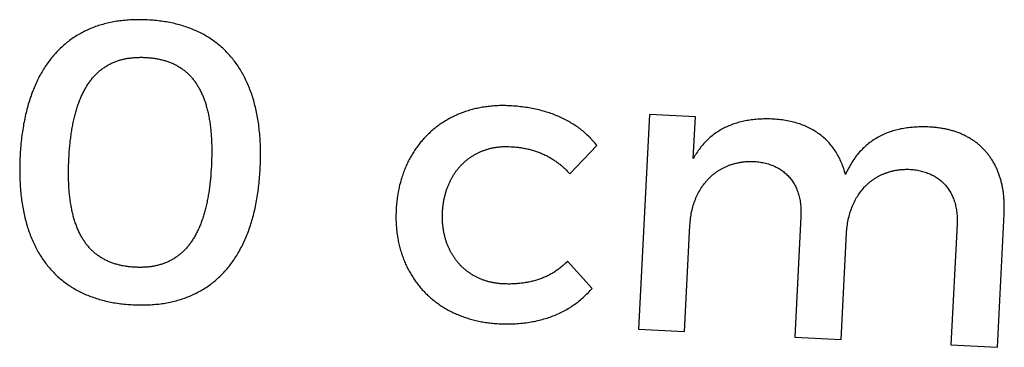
# Model space of a CAD drawing. Extents: x 11880 to 25577, y 6756 to 10446.
# Tile 82 of 87: x 24057 to 24266, y 7359 to 7429. Entities that reach past the tile are written whole.
import ezdxf

# ---------------------------------------------------------------- set-up
doc = ezdxf.new("R2010")
doc.units = 0
doc.header["$MEASUREMENT"] = 0
doc.layers.add('HAIRLINE', color=178, linetype='CONTINUOUS')

msp = doc.modelspace()

# ---------------------------------------------------------------- linework, layer by layer
at = {"layer": 'HAIRLINE'}
for points in [[(24084.56, 7428.56), (24084.18, 7428.58), (24083.8, 7428.59), (24083.42, 7428.6), (24083.04, 7428.61), (24082.67, 7428.61), (24082.3, 7428.61), (24081.93, 7428.6), (24081.56, 7428.59), (24081.2, 7428.57), (24080.84, 7428.55), (24080.48, 7428.53), (24080.12, 7428.5), (24079.77, 7428.47), (24079.42, 7428.44), (24079.07, 7428.4), (24078.72, 7428.36), (24078.38, 7428.31), (24078.04, 7428.26), (24077.7, 7428.2), (24077.37, 7428.14), (24077.03, 7428.08), (24076.7, 7428.01), (24076.37, 7427.94), (24076.05, 7427.87), (24075.73, 7427.79), (24075.41, 7427.71), (24075.09, 7427.62), (24074.78, 7427.53), (24074.46, 7427.43), (24074.15, 7427.34), (24073.85, 7427.23), (24073.54, 7427.13), (24073.24, 7427.02), (24072.94, 7426.9), (24072.65, 7426.78), (24072.35, 7426.66), (24072.06, 7426.54), (24071.78, 7426.41), (24071.49, 7426.27), (24071.21, 7426.14), (24070.93, 7425.99), (24070.65, 7425.85), (24070.38, 7425.7), (24070.1, 7425.55), (24069.84, 7425.39), (24069.57, 7425.23), (24069.31, 7425.07), (24069.05, 7424.9), (24068.79, 7424.73), (24068.53, 7424.55), (24068.28, 7424.37), (24068.03, 7424.19), (24067.78, 7424), (24067.54, 7423.81), (24067.3, 7423.62), (24067.06, 7423.42), (24066.82, 7423.22), (24066.59, 7423.01), (24066.36, 7422.8), (24066.13, 7422.59), (24065.91, 7422.37), (24065.68, 7422.15), (24065.47, 7421.93), (24065.25, 7421.7), (24065.04, 7421.47), (24064.83, 7421.23), (24064.62, 7420.99), (24064.41, 7420.75), (24064.21, 7420.5), (24064.01, 7420.25), (24063.82, 7420), (24063.62, 7419.74), (24063.43, 7419.48), (24063.24, 7419.21), (24063.06, 7418.95), (24062.88, 7418.67), (24062.7, 7418.4), (24062.52, 7418.12), (24062.35, 7417.83), (24062.18, 7417.55), (24062.01, 7417.26), (24061.85, 7416.96), (24061.68, 7416.67), (24061.53, 7416.36), (24061.37, 7416.06), (24061.22, 7415.75), (24061.07, 7415.44), (24060.92, 7415.12), (24060.78, 7414.8), (24060.64, 7414.48), (24060.5, 7414.15), (24060.36, 7413.83), (24060.23, 7413.49), (24060.1, 7413.15), (24059.98, 7412.81), (24059.85, 7412.47), (24059.73, 7412.12), (24059.62, 7411.77), (24059.5, 7411.42), (24059.39, 7411.06), (24059.28, 7410.7), (24059.18, 7410.33), (24059.08, 7409.96), (24058.98, 7409.59), (24058.88, 7409.22), (24058.79, 7408.84), (24058.7, 7408.46), (24058.61, 7408.07), (24058.53, 7407.68), (24058.45, 7407.29), (24058.37, 7406.89), (24058.29, 7406.49), (24058.22, 7406.09), (24058.15, 7405.68), (24058.09, 7405.27), (24058.03, 7404.86), (24057.97, 7404.44), (24057.91, 7404.02), (24057.86, 7403.6), (24057.81, 7403.17), (24057.76, 7402.74), (24057.72, 7402.31), (24057.68, 7401.87), (24057.64, 7401.43), (24057.61, 7400.99), (24057.58, 7400.54), (24057.55, 7400.09), (24057.52, 7399.64), (24057.5, 7399.18), (24057.48, 7398.73), (24057.47, 7398.28), (24057.46, 7397.84), (24057.45, 7397.4), (24057.45, 7396.96), (24057.45, 7396.52), (24057.45, 7396.09), (24057.46, 7395.66), (24057.47, 7395.23), (24057.48, 7394.81), (24057.5, 7394.39), (24057.52, 7393.97), (24057.54, 7393.56), (24057.57, 7393.14), (24057.6, 7392.74), (24057.63, 7392.33), (24057.67, 7391.93), (24057.71, 7391.53), (24057.75, 7391.13), (24057.8, 7390.74), (24057.85, 7390.35), (24057.91, 7389.97), (24057.96, 7389.58), (24058.02, 7389.2), (24058.09, 7388.83), (24058.16, 7388.45), (24058.23, 7388.08), (24058.3, 7387.71), (24058.38, 7387.35), (24058.46, 7386.99), (24058.54, 7386.63), (24058.63, 7386.28), (24058.72, 7385.93), (24058.82, 7385.58), (24058.92, 7385.23), (24059.02, 7384.89), (24059.12, 7384.55), (24059.23, 7384.22), (24059.34, 7383.88), (24059.45, 7383.56), (24059.57, 7383.23), (24059.69, 7382.91), (24059.82, 7382.59), (24059.94, 7382.27), (24060.07, 7381.96), (24060.21, 7381.65), (24060.35, 7381.35), (24060.49, 7381.04), (24060.63, 7380.74), (24060.78, 7380.45), (24060.93, 7380.16), (24061.08, 7379.87), (24061.24, 7379.58), (24061.4, 7379.3), (24061.56, 7379.02), (24061.73, 7378.74), (24061.9, 7378.47), (24062.07, 7378.2), (24062.24, 7377.93), (24062.42, 7377.67), (24062.61, 7377.41), (24062.79, 7377.16), (24062.98, 7376.91), (24063.17, 7376.66), (24063.37, 7376.41), (24063.57, 7376.17), (24063.77, 7375.93), (24063.97, 7375.7), (24064.18, 7375.46), (24064.39, 7375.24), (24064.61, 7375.01), (24064.82, 7374.79), (24065.04, 7374.57), (24065.27, 7374.36), (24065.5, 7374.15), (24065.73, 7373.94), (24065.96, 7373.73), (24066.19, 7373.53), (24066.43, 7373.34), (24066.68, 7373.14), (24066.92, 7372.95), (24067.17, 7372.77), (24067.42, 7372.58), (24067.68, 7372.41), (24067.94, 7372.23), (24068.2, 7372.06), (24068.46, 7371.89), (24068.73, 7371.72), (24069, 7371.56), (24069.27, 7371.4), (24069.55, 7371.25), (24069.83, 7371.1), (24070.11, 7370.95), (24070.4, 7370.81), (24070.68, 7370.67), (24070.98, 7370.53), (24071.27, 7370.4), (24071.57, 7370.27), (24071.87, 7370.14), (24072.17, 7370.02), (24072.48, 7369.9), (24072.79, 7369.79), (24073.1, 7369.68), (24073.42, 7369.57), (24073.74, 7369.47), (24074.06, 7369.37), (24074.38, 7369.27), (24074.71, 7369.18), (24075.04, 7369.09), (24075.38, 7369), (24075.71, 7368.92), (24076.05, 7368.84), (24076.4, 7368.77), (24076.74, 7368.7), (24077.09, 7368.63), (24077.44, 7368.57), (24077.8, 7368.51), (24078.15, 7368.45), (24078.52, 7368.4), (24078.88, 7368.36), (24079.24, 7368.31), (24079.61, 7368.27), (24079.99, 7368.23), (24080.36, 7368.2), (24080.74, 7368.17), (24081.12, 7368.15), (24081.5, 7368.13), (24081.89, 7368.11), (24082.27, 7368.09), (24082.64, 7368.09), (24083.02, 7368.08), (24083.39, 7368.08), (24083.76, 7368.08), (24084.13, 7368.09), (24084.49, 7368.1), (24084.85, 7368.12), (24085.21, 7368.13), (24085.57, 7368.16), (24085.92, 7368.19), (24086.28, 7368.22), (24086.62, 7368.25), (24086.97, 7368.29), (24087.32, 7368.33), (24087.66, 7368.38), (24088, 7368.43), (24088.33, 7368.49), (24088.67, 7368.55), (24089, 7368.61), (24089.33, 7368.68), (24089.65, 7368.75), (24089.98, 7368.82), (24090.3, 7368.9), (24090.62, 7368.98), (24090.93, 7369.07), (24091.25, 7369.16), (24091.56, 7369.26), (24091.87, 7369.36), (24092.17, 7369.46), (24092.48, 7369.56), (24092.78, 7369.67), (24093.07, 7369.79), (24093.37, 7369.91), (24093.66, 7370.03), (24093.95, 7370.15), (24094.24, 7370.28), (24094.52, 7370.42), (24094.8, 7370.55), (24095.08, 7370.7), (24095.36, 7370.84), (24095.63, 7370.99), (24095.9, 7371.14), (24096.17, 7371.3), (24096.44, 7371.46), (24096.7, 7371.62), (24096.96, 7371.79), (24097.22, 7371.96), (24097.47, 7372.14), (24097.72, 7372.32), (24097.97, 7372.5), (24098.22, 7372.69), (24098.46, 7372.88), (24098.7, 7373.07), (24098.94, 7373.27), (24099.17, 7373.47), (24099.41, 7373.68), (24099.64, 7373.89), (24099.86, 7374.1), (24100.09, 7374.32), (24100.31, 7374.54), (24100.53, 7374.77), (24100.74, 7374.99), (24100.96, 7375.23), (24101.17, 7375.46), (24101.37, 7375.7), (24101.58, 7375.94), (24101.78, 7376.19), (24101.98, 7376.44), (24102.17, 7376.69), (24102.37, 7376.95), (24102.56, 7377.21), (24102.75, 7377.48), (24102.93, 7377.75), (24103.11, 7378.02), (24103.29, 7378.29), (24103.47, 7378.57), (24103.64, 7378.86), (24103.81, 7379.14), (24103.98, 7379.44), (24104.14, 7379.73), (24104.3, 7380.03), (24104.46, 7380.33), (24104.62, 7380.63), (24104.77, 7380.94), (24104.92, 7381.25), (24105.06, 7381.57), (24105.21, 7381.89), (24105.35, 7382.21), (24105.49, 7382.54), (24105.62, 7382.87), (24105.75, 7383.2), (24105.88, 7383.54), (24106.01, 7383.88), (24106.13, 7384.22), (24106.25, 7384.57), (24106.37, 7384.92), (24106.48, 7385.27), (24106.59, 7385.63), (24106.7, 7385.99), (24106.81, 7386.36), (24106.91, 7386.73), (24107.01, 7387.1), (24107.1, 7387.48), (24107.2, 7387.85), (24107.29, 7388.24), (24107.37, 7388.62), (24107.46, 7389.01), (24107.54, 7389.4), (24107.61, 7389.8), (24107.69, 7390.2), (24107.76, 7390.6), (24107.83, 7391.01), (24107.89, 7391.42), (24107.96, 7391.83), (24108.01, 7392.25), (24108.07, 7392.67), (24108.12, 7393.09), (24108.17, 7393.52), (24108.22, 7393.95), (24108.26, 7394.38), (24108.3, 7394.82), (24108.34, 7395.26), (24108.38, 7395.71), (24108.41, 7396.15), (24108.43, 7396.6), (24108.46, 7397.06), (24108.48, 7397.51), (24108.5, 7397.96), (24108.51, 7398.41), (24108.52, 7398.85), (24108.53, 7399.3), (24108.53, 7399.73), (24108.54, 7400.17), (24108.53, 7400.6), (24108.53, 7401.03), (24108.52, 7401.46), (24108.5, 7401.88), (24108.49, 7402.3), (24108.47, 7402.72), (24108.44, 7403.14), (24108.42, 7403.55), (24108.39, 7403.96), (24108.35, 7404.36), (24108.31, 7404.76), (24108.27, 7405.16), (24108.23, 7405.56), (24108.18, 7405.95), (24108.13, 7406.34), (24108.08, 7406.73), (24108.02, 7407.11), (24107.96, 7407.49), (24107.9, 7407.87), (24107.83, 7408.24), (24107.76, 7408.61), (24107.68, 7408.98), (24107.6, 7409.34), (24107.52, 7409.7), (24107.44, 7410.06), (24107.35, 7410.42), (24107.26, 7410.77), (24107.17, 7411.12), (24107.07, 7411.46), (24106.97, 7411.8), (24106.86, 7412.14), (24106.76, 7412.48), (24106.65, 7412.81), (24106.53, 7413.14), (24106.41, 7413.46), (24106.29, 7413.78), (24106.17, 7414.1), (24106.04, 7414.42), (24105.91, 7414.73), (24105.78, 7415.04), (24105.64, 7415.35), (24105.5, 7415.65), (24105.36, 7415.95), (24105.21, 7416.24), (24105.06, 7416.54), (24104.91, 7416.83), (24104.75, 7417.11), (24104.59, 7417.39), (24104.43, 7417.67), (24104.26, 7417.95), (24104.09, 7418.22), (24103.92, 7418.49), (24103.75, 7418.76), (24103.57, 7419.02), (24103.39, 7419.28), (24103.2, 7419.53), (24103.01, 7419.79), (24102.82, 7420.03), (24102.63, 7420.28), (24102.43, 7420.52), (24102.23, 7420.76), (24102.02, 7421), (24101.82, 7421.23), (24101.6, 7421.46), (24101.39, 7421.68), (24101.17, 7421.9), (24100.95, 7422.12), (24100.73, 7422.33), (24100.51, 7422.54), (24100.28, 7422.75), (24100.04, 7422.96), (24099.81, 7423.16), (24099.57, 7423.35), (24099.33, 7423.55), (24099.08, 7423.74), (24098.84, 7423.92), (24098.58, 7424.11), (24098.33, 7424.29), (24098.07, 7424.46), (24097.81, 7424.63), (24097.55, 7424.8), (24097.28, 7424.97), (24097.01, 7425.13), (24096.74, 7425.29), (24096.47, 7425.44), (24096.19, 7425.59), (24095.91, 7425.74), (24095.62, 7425.88), (24095.33, 7426.02), (24095.04, 7426.16), (24094.75, 7426.29), (24094.45, 7426.42), (24094.15, 7426.55), (24093.85, 7426.67), (24093.55, 7426.79), (24093.24, 7426.9), (24092.93, 7427.01), (24092.61, 7427.12), (24092.29, 7427.22), (24091.97, 7427.32), (24091.65, 7427.42), (24091.32, 7427.51), (24090.99, 7427.6), (24090.66, 7427.69), (24090.33, 7427.77), (24089.99, 7427.85), (24089.65, 7427.92), (24089.3, 7427.99), (24088.96, 7428.06), (24088.61, 7428.12), (24088.25, 7428.18), (24087.9, 7428.23), (24087.54, 7428.29), (24087.18, 7428.33), (24086.81, 7428.38), (24086.44, 7428.42), (24086.07, 7428.45), (24085.7, 7428.49), (24085.32, 7428.52), (24084.95, 7428.54)], [(24084.16, 7420.6), (24084.39, 7420.59), (24084.63, 7420.57), (24084.86, 7420.55), (24085.08, 7420.53), (24085.31, 7420.51), (24085.53, 7420.49), (24085.76, 7420.46), (24085.98, 7420.43), (24086.19, 7420.39), (24086.41, 7420.36), (24086.63, 7420.32), (24086.84, 7420.28), (24087.05, 7420.24), (24087.26, 7420.19), (24087.46, 7420.14), (24087.67, 7420.09), (24087.87, 7420.04), (24088.07, 7419.98), (24088.27, 7419.92), (24088.47, 7419.86), (24088.66, 7419.8), (24088.85, 7419.73), (24089.04, 7419.67), (24089.23, 7419.59), (24089.42, 7419.52), (24089.6, 7419.44), (24089.79, 7419.37), (24089.97, 7419.28), (24090.15, 7419.2), (24090.32, 7419.11), (24090.5, 7419.02), (24090.67, 7418.93), (24090.84, 7418.84), (24091.01, 7418.74), (24091.18, 7418.64), (24091.35, 7418.54), (24091.51, 7418.44), (24091.67, 7418.33), (24091.83, 7418.22), (24091.99, 7418.11), (24092.14, 7417.99), (24092.3, 7417.87), (24092.45, 7417.75), (24092.6, 7417.63), (24092.75, 7417.5), (24092.89, 7417.38), (24093.03, 7417.25), (24093.18, 7417.11), (24093.32, 7416.98), (24093.45, 7416.84), (24093.59, 7416.7), (24093.72, 7416.55), (24093.86, 7416.41), (24093.99, 7416.26), (24094.11, 7416.1), (24094.24, 7415.95), (24094.36, 7415.79), (24094.49, 7415.63), (24094.61, 7415.47), (24094.72, 7415.3), (24094.84, 7415.14), (24094.95, 7414.96), (24095.07, 7414.79), (24095.18, 7414.61), (24095.28, 7414.44), (24095.39, 7414.25), (24095.49, 7414.07), (24095.6, 7413.88), (24095.7, 7413.69), (24095.8, 7413.5), (24095.89, 7413.31), (24095.99, 7413.11), (24096.08, 7412.91), (24096.17, 7412.7), (24096.26, 7412.5), (24096.34, 7412.29), (24096.43, 7412.08), (24096.51, 7411.86), (24096.59, 7411.65), (24096.67, 7411.43), (24096.75, 7411.2), (24096.82, 7410.98), (24096.89, 7410.75), (24096.96, 7410.52), (24097.03, 7410.29), (24097.1, 7410.05), (24097.16, 7409.81), (24097.23, 7409.57), (24097.29, 7409.33), (24097.35, 7409.08), (24097.4, 7408.83), (24097.46, 7408.57), (24097.51, 7408.32), (24097.56, 7408.06), (24097.61, 7407.8), (24097.66, 7407.53), (24097.7, 7407.27), (24097.74, 7407), (24097.78, 7406.73), (24097.82, 7406.45), (24097.86, 7406.17), (24097.9, 7405.89), (24097.93, 7405.61), (24097.96, 7405.32), (24097.99, 7405.03), (24098.01, 7404.74), (24098.04, 7404.44), (24098.06, 7404.14), (24098.08, 7403.84), (24098.1, 7403.54), (24098.12, 7403.23), (24098.13, 7402.92), (24098.15, 7402.61), (24098.16, 7402.3), (24098.17, 7401.98), (24098.17, 7401.66), (24098.18, 7401.33), (24098.18, 7401.01), (24098.18, 7400.34), (24098.17, 7399.67), (24098.16, 7398.99), (24098.13, 7398.29), (24098.1, 7397.58), (24098.06, 7396.88), (24098.01, 7396.18), (24097.96, 7395.5), (24097.9, 7394.84), (24097.84, 7394.18), (24097.8, 7393.86), (24097.76, 7393.54), (24097.72, 7393.22), (24097.68, 7392.91), (24097.64, 7392.59), (24097.6, 7392.29), (24097.55, 7391.98), (24097.5, 7391.68), (24097.45, 7391.38), (24097.4, 7391.08), (24097.35, 7390.79), (24097.29, 7390.5), (24097.24, 7390.21), (24097.18, 7389.93), (24097.12, 7389.65), (24097.06, 7389.37), (24097, 7389.09), (24096.93, 7388.82), (24096.86, 7388.55), (24096.8, 7388.28), (24096.73, 7388.02), (24096.66, 7387.76), (24096.58, 7387.5), (24096.51, 7387.25), (24096.43, 7386.99), (24096.35, 7386.75), (24096.27, 7386.5), (24096.19, 7386.26), (24096.11, 7386.02), (24096.02, 7385.78), (24095.94, 7385.55), (24095.85, 7385.31), (24095.76, 7385.09), (24095.66, 7384.86), (24095.57, 7384.64), (24095.48, 7384.42), (24095.38, 7384.2), (24095.28, 7383.99), (24095.18, 7383.78), (24095.08, 7383.57), (24094.97, 7383.36), (24094.87, 7383.16), (24094.76, 7382.96), (24094.65, 7382.77), (24094.54, 7382.57), (24094.43, 7382.38), (24094.32, 7382.19), (24094.2, 7382.01), (24094.08, 7381.83), (24093.96, 7381.65), (24093.84, 7381.47), (24093.72, 7381.3), (24093.6, 7381.13), (24093.47, 7380.96), (24093.34, 7380.8), (24093.22, 7380.64), (24093.08, 7380.48), (24092.95, 7380.32), (24092.82, 7380.17), (24092.68, 7380.02), (24092.54, 7379.87), (24092.41, 7379.72), (24092.26, 7379.58), (24092.12, 7379.44), (24091.98, 7379.31), (24091.83, 7379.17), (24091.68, 7379.04), (24091.53, 7378.92), (24091.38, 7378.79), (24091.23, 7378.67), (24091.08, 7378.55), (24090.92, 7378.43), (24090.76, 7378.32), (24090.6, 7378.21), (24090.44, 7378.1), (24090.28, 7378), (24090.11, 7377.89), (24089.95, 7377.8), (24089.78, 7377.7), (24089.61, 7377.6), (24089.44, 7377.51), (24089.26, 7377.43), (24089.09, 7377.34), (24088.91, 7377.26), (24088.73, 7377.18), (24088.55, 7377.1), (24088.37, 7377.03), (24088.19, 7376.95), (24088, 7376.89), (24087.82, 7376.82), (24087.63, 7376.76), (24087.44, 7376.7), (24087.25, 7376.64), (24087.05, 7376.58), (24086.86, 7376.53), (24086.66, 7376.48), (24086.46, 7376.44), (24086.26, 7376.39), (24086.06, 7376.35), (24085.86, 7376.31), (24085.65, 7376.28), (24085.45, 7376.24), (24085.24, 7376.21), (24085.03, 7376.19), (24084.82, 7376.16), (24084.6, 7376.14), (24084.39, 7376.12), (24084.17, 7376.1), (24083.95, 7376.09), (24083.73, 7376.08), (24083.51, 7376.07), (24083.29, 7376.06), (24083.06, 7376.06), (24082.83, 7376.06), (24082.6, 7376.06), (24082.37, 7376.07), (24082.14, 7376.08), (24081.91, 7376.09), (24081.67, 7376.1), (24081.44, 7376.12), (24081.21, 7376.13), (24080.98, 7376.15), (24080.75, 7376.18), (24080.52, 7376.2), (24080.3, 7376.23), (24080.08, 7376.26), (24079.86, 7376.3), (24079.64, 7376.33), (24079.42, 7376.37), (24079.21, 7376.41), (24079, 7376.46), (24078.79, 7376.5), (24078.58, 7376.55), (24078.37, 7376.6), (24078.17, 7376.66), (24077.97, 7376.71), (24077.77, 7376.77), (24077.57, 7376.83), (24077.37, 7376.9), (24077.18, 7376.96), (24076.99, 7377.03), (24076.8, 7377.1), (24076.61, 7377.18), (24076.42, 7377.25), (24076.24, 7377.33), (24076.06, 7377.42), (24075.87, 7377.5), (24075.7, 7377.59), (24075.52, 7377.68), (24075.35, 7377.77), (24075.17, 7377.86), (24075, 7377.96), (24074.84, 7378.06), (24074.67, 7378.16), (24074.5, 7378.27), (24074.34, 7378.38), (24074.18, 7378.49), (24074.02, 7378.6), (24073.87, 7378.72), (24073.71, 7378.84), (24073.56, 7378.96), (24073.41, 7379.08), (24073.26, 7379.21), (24073.11, 7379.34), (24072.97, 7379.47), (24072.83, 7379.6), (24072.69, 7379.74), (24072.55, 7379.88), (24072.41, 7380.02), (24072.28, 7380.16), (24072.15, 7380.31), (24072.01, 7380.46), (24071.89, 7380.61), (24071.76, 7380.77), (24071.64, 7380.93), (24071.51, 7381.09), (24071.39, 7381.25), (24071.27, 7381.42), (24071.16, 7381.59), (24071.04, 7381.76), (24070.93, 7381.93), (24070.82, 7382.11), (24070.71, 7382.29), (24070.6, 7382.47), (24070.5, 7382.65), (24070.4, 7382.84), (24070.3, 7383.03), (24070.2, 7383.23), (24070.1, 7383.42), (24070.01, 7383.62), (24069.91, 7383.82), (24069.82, 7384.02), (24069.73, 7384.23), (24069.65, 7384.44), (24069.56, 7384.65), (24069.48, 7384.87), (24069.4, 7385.08), (24069.32, 7385.3), (24069.24, 7385.52), (24069.17, 7385.75), (24069.09, 7385.98), (24069.02, 7386.21), (24068.95, 7386.44), (24068.89, 7386.68), (24068.82, 7386.92), (24068.76, 7387.16), (24068.7, 7387.4), (24068.64, 7387.65), (24068.58, 7387.9), (24068.53, 7388.15), (24068.48, 7388.41), (24068.43, 7388.67), (24068.38, 7388.93), (24068.33, 7389.19), (24068.28, 7389.46), (24068.24, 7389.73), (24068.2, 7390), (24068.16, 7390.28), (24068.12, 7390.55), (24068.09, 7390.83), (24068.06, 7391.12), (24068.03, 7391.4), (24068, 7391.69), (24067.97, 7391.98), (24067.94, 7392.28), (24067.92, 7392.58), (24067.9, 7392.88), (24067.88, 7393.18), (24067.87, 7393.48), (24067.85, 7393.79), (24067.84, 7394.1), (24067.83, 7394.42), (24067.82, 7394.73), (24067.81, 7395.05), (24067.81, 7395.38), (24067.8, 7395.7), (24067.8, 7396.36), (24067.81, 7397.03), (24067.83, 7397.71), (24067.85, 7398.41), (24067.88, 7399.11), (24067.92, 7399.82), (24067.97, 7400.51), (24068.02, 7401.2), (24068.08, 7401.87), (24068.15, 7402.53), (24068.18, 7402.85), (24068.22, 7403.17), (24068.26, 7403.49), (24068.3, 7403.81), (24068.34, 7404.12), (24068.39, 7404.43), (24068.43, 7404.74), (24068.48, 7405.04), (24068.53, 7405.34), (24068.58, 7405.64), (24068.64, 7405.93), (24068.69, 7406.22), (24068.75, 7406.51), (24068.81, 7406.8), (24068.87, 7407.08), (24068.93, 7407.36), (24068.99, 7407.63), (24069.05, 7407.91), (24069.12, 7408.18), (24069.19, 7408.44), (24069.26, 7408.71), (24069.33, 7408.97), (24069.4, 7409.23), (24069.48, 7409.48), (24069.56, 7409.73), (24069.63, 7409.98), (24069.71, 7410.23), (24069.8, 7410.47), (24069.88, 7410.71), (24069.97, 7410.95), (24070.05, 7411.18), (24070.14, 7411.42), (24070.23, 7411.64), (24070.32, 7411.87), (24070.42, 7412.09), (24070.51, 7412.31), (24070.61, 7412.53), (24070.71, 7412.74), (24070.81, 7412.95), (24070.91, 7413.16), (24071.02, 7413.36), (24071.12, 7413.57), (24071.23, 7413.77), (24071.34, 7413.96), (24071.45, 7414.15), (24071.56, 7414.35), (24071.68, 7414.53), (24071.79, 7414.72), (24071.91, 7414.9), (24072.03, 7415.08), (24072.15, 7415.25), (24072.27, 7415.43), (24072.4, 7415.6), (24072.52, 7415.76), (24072.65, 7415.93), (24072.78, 7416.09), (24072.91, 7416.25), (24073.04, 7416.4), (24073.18, 7416.55), (24073.32, 7416.7), (24073.45, 7416.85), (24073.59, 7416.99), (24073.74, 7417.14), (24073.88, 7417.27), (24074.02, 7417.41), (24074.17, 7417.54), (24074.32, 7417.67), (24074.47, 7417.8), (24074.62, 7417.92), (24074.77, 7418.04), (24074.93, 7418.16), (24075.09, 7418.28), (24075.25, 7418.39), (24075.41, 7418.5), (24075.57, 7418.61), (24075.73, 7418.71), (24075.9, 7418.81), (24076.06, 7418.91), (24076.23, 7419.01), (24076.4, 7419.1), (24076.58, 7419.19), (24076.75, 7419.28), (24076.93, 7419.36), (24077.1, 7419.45), (24077.28, 7419.53), (24077.46, 7419.6), (24077.65, 7419.68), (24077.83, 7419.75), (24078.02, 7419.81), (24078.21, 7419.88), (24078.4, 7419.94), (24078.59, 7420), (24078.78, 7420.06), (24078.97, 7420.11), (24079.17, 7420.17), (24079.37, 7420.21), (24079.57, 7420.26), (24079.77, 7420.3), (24079.97, 7420.34), (24080.18, 7420.38), (24080.38, 7420.42), (24080.59, 7420.45), (24080.8, 7420.48), (24081.02, 7420.51), (24081.23, 7420.53), (24081.44, 7420.55), (24081.66, 7420.57), (24081.88, 7420.59), (24082.1, 7420.6), (24082.32, 7420.61), (24082.55, 7420.62), (24082.77, 7420.62), (24083, 7420.63), (24083.23, 7420.63), (24083.46, 7420.63), (24083.69, 7420.62), (24083.93, 7420.61)], [(24161.4, 7410.34), (24161.08, 7410.35), (24160.77, 7410.36), (24160.45, 7410.37), (24160.14, 7410.38), (24159.83, 7410.38), (24159.52, 7410.37), (24159.21, 7410.37), (24158.91, 7410.36), (24158.6, 7410.34), (24158.3, 7410.33), (24158, 7410.31), (24157.69, 7410.28), (24157.4, 7410.25), (24157.1, 7410.22), (24156.8, 7410.19), (24156.51, 7410.15), (24156.21, 7410.11), (24155.92, 7410.07), (24155.63, 7410.02), (24155.35, 7409.97), (24155.06, 7409.92), (24154.77, 7409.86), (24154.49, 7409.8), (24154.21, 7409.74), (24153.93, 7409.67), (24153.65, 7409.61), (24153.38, 7409.53), (24153.1, 7409.46), (24152.83, 7409.38), (24152.56, 7409.3), (24152.29, 7409.21), (24152.02, 7409.12), (24151.76, 7409.03), (24151.49, 7408.94), (24151.23, 7408.84), (24150.97, 7408.74), (24150.71, 7408.64), (24150.46, 7408.53), (24150.2, 7408.42), (24149.95, 7408.31), (24149.7, 7408.19), (24149.45, 7408.07), (24149.21, 7407.95), (24148.96, 7407.83), (24148.72, 7407.7), (24148.48, 7407.57), (24148.24, 7407.44), (24148.01, 7407.3), (24147.77, 7407.16), (24147.54, 7407.02), (24147.31, 7406.88), (24147.09, 7406.73), (24146.86, 7406.58), (24146.64, 7406.43), (24146.42, 7406.27), (24146.2, 7406.11), (24145.98, 7405.95), (24145.77, 7405.79), (24145.55, 7405.62), (24145.35, 7405.45), (24145.14, 7405.28), (24144.93, 7405.1), (24144.73, 7404.93), (24144.53, 7404.75), (24144.33, 7404.56), (24144.14, 7404.38), (24143.94, 7404.19), (24143.75, 7404), (24143.56, 7403.81), (24143.38, 7403.61), (24143.19, 7403.41), (24143.01, 7403.21), (24142.83, 7403.01), (24142.66, 7402.8), (24142.48, 7402.59), (24142.31, 7402.38), (24142.14, 7402.17), (24141.98, 7401.95), (24141.81, 7401.73), (24141.65, 7401.51), (24141.49, 7401.29), (24141.34, 7401.06), (24141.19, 7400.83), (24141.03, 7400.6), (24140.89, 7400.37), (24140.74, 7400.14), (24140.6, 7399.9), (24140.46, 7399.66), (24140.32, 7399.42), (24140.19, 7399.17), (24140.06, 7398.92), (24139.93, 7398.68), (24139.8, 7398.42), (24139.68, 7398.17), (24139.56, 7397.91), (24139.44, 7397.66), (24139.33, 7397.4), (24139.22, 7397.13), (24139.11, 7396.87), (24139, 7396.6), (24138.9, 7396.33), (24138.8, 7396.06), (24138.7, 7395.79), (24138.61, 7395.51), (24138.52, 7395.23), (24138.43, 7394.95), (24138.34, 7394.67), (24138.26, 7394.39), (24138.18, 7394.1), (24138.11, 7393.82), (24138.03, 7393.53), (24137.96, 7393.23), (24137.9, 7392.94), (24137.83, 7392.64), (24137.77, 7392.35), (24137.72, 7392.05), (24137.66, 7391.74), (24137.61, 7391.44), (24137.56, 7391.14), (24137.52, 7390.83), (24137.48, 7390.52), (24137.44, 7390.21), (24137.4, 7389.89), (24137.37, 7389.58), (24137.35, 7389.26), (24137.32, 7388.94), (24137.3, 7388.62), (24137.28, 7388.3), (24137.27, 7387.98), (24137.26, 7387.66), (24137.25, 7387.35), (24137.24, 7387.03), (24137.24, 7386.71), (24137.25, 7386.4), (24137.25, 7386.09), (24137.26, 7385.78), (24137.28, 7385.47), (24137.29, 7385.17), (24137.31, 7384.86), (24137.34, 7384.56), (24137.36, 7384.25), (24137.39, 7383.95), (24137.43, 7383.66), (24137.46, 7383.36), (24137.5, 7383.06), (24137.55, 7382.77), (24137.59, 7382.48), (24137.64, 7382.19), (24137.7, 7381.9), (24137.75, 7381.61), (24137.81, 7381.33), (24137.87, 7381.04), (24137.94, 7380.76), (24138.01, 7380.48), (24138.08, 7380.2), (24138.16, 7379.93), (24138.24, 7379.65), (24138.32, 7379.38), (24138.4, 7379.11), (24138.49, 7378.84), (24138.58, 7378.57), (24138.67, 7378.31), (24138.77, 7378.05), (24138.87, 7377.78), (24138.97, 7377.53), (24139.08, 7377.27), (24139.19, 7377.01), (24139.3, 7376.76), (24139.42, 7376.51), (24139.53, 7376.26), (24139.65, 7376.01), (24139.78, 7375.77), (24139.9, 7375.53), (24140.03, 7375.28), (24140.17, 7375.05), (24140.3, 7374.81), (24140.44, 7374.58), (24140.58, 7374.34), (24140.72, 7374.11), (24140.87, 7373.89), (24141.02, 7373.66), (24141.17, 7373.44), (24141.32, 7373.22), (24141.48, 7373), (24141.64, 7372.78), (24141.8, 7372.57), (24141.97, 7372.35), (24142.14, 7372.14), (24142.31, 7371.94), (24142.48, 7371.73), (24142.66, 7371.53), (24142.84, 7371.33), (24143.02, 7371.13), (24143.2, 7370.93), (24143.39, 7370.74), (24143.58, 7370.55), (24143.77, 7370.36), (24143.96, 7370.18), (24144.16, 7369.99), (24144.36, 7369.81), (24144.56, 7369.63), (24144.76, 7369.46), (24144.97, 7369.28), (24145.18, 7369.11), (24145.39, 7368.94), (24145.61, 7368.78), (24145.82, 7368.62), (24146.04, 7368.46), (24146.26, 7368.3), (24146.48, 7368.14), (24146.71, 7367.99), (24146.94, 7367.84), (24147.17, 7367.69), (24147.4, 7367.55), (24147.64, 7367.41), (24147.87, 7367.27), (24148.11, 7367.13), (24148.35, 7367), (24148.6, 7366.87), (24148.84, 7366.74), (24149.09, 7366.61), (24149.34, 7366.49), (24149.6, 7366.37), (24149.85, 7366.25), (24150.11, 7366.14), (24150.37, 7366.03), (24150.63, 7365.92), (24150.89, 7365.82), (24151.16, 7365.71), (24151.42, 7365.62), (24151.69, 7365.52), (24151.97, 7365.43), (24152.24, 7365.33), (24152.51, 7365.25), (24152.79, 7365.16), (24153.07, 7365.08), (24153.35, 7365), (24153.64, 7364.93), (24153.92, 7364.86), (24154.21, 7364.79), (24154.5, 7364.72), (24154.79, 7364.66), (24155.08, 7364.6), (24155.38, 7364.54), (24155.67, 7364.49), (24155.97, 7364.44), (24156.27, 7364.39), (24156.58, 7364.35), (24156.88, 7364.31), (24157.19, 7364.27), (24157.49, 7364.23), (24157.8, 7364.2), (24158.11, 7364.18), (24158.43, 7364.15), (24158.74, 7364.13), (24159.06, 7364.11), (24159.46, 7364.09), (24159.86, 7364.08), (24160.26, 7364.07), (24160.66, 7364.07), (24161.05, 7364.07), (24161.44, 7364.07), (24161.83, 7364.08), (24162.21, 7364.1), (24162.59, 7364.11), (24162.97, 7364.14), (24163.34, 7364.17), (24163.72, 7364.2), (24164.09, 7364.23), (24164.45, 7364.27), (24164.82, 7364.32), (24165.18, 7364.37), (24165.54, 7364.42), (24165.89, 7364.48), (24166.24, 7364.55), (24166.59, 7364.61), (24166.94, 7364.68), (24167.28, 7364.76), (24167.62, 7364.84), (24167.96, 7364.92), (24168.29, 7365.01), (24168.62, 7365.11), (24168.95, 7365.2), (24169.28, 7365.3), (24169.6, 7365.41), (24169.92, 7365.52), (24170.23, 7365.63), (24170.54, 7365.75), (24170.85, 7365.87), (24171.16, 7366), (24171.46, 7366.13), (24171.76, 7366.26), (24172.06, 7366.4), (24172.35, 7366.55), (24172.64, 7366.69), (24172.93, 7366.84), (24173.21, 7367), (24173.49, 7367.15), (24173.77, 7367.32), (24174.05, 7367.48), (24174.32, 7367.65), (24174.58, 7367.83), (24174.85, 7368.01), (24175.11, 7368.19), (24175.37, 7368.37), (24175.62, 7368.56), (24175.87, 7368.76), (24176.12, 7368.95), (24176.37, 7369.15), (24176.61, 7369.36), (24176.85, 7369.57), (24177.08, 7369.78), (24177.31, 7369.99), (24177.54, 7370.21), (24177.76, 7370.44), (24177.98, 7370.66), (24178.2, 7370.89), (24178.42, 7371.13), (24178.63, 7371.37), (24178.83, 7371.61), (24173.63, 7377.36), (24173.48, 7377.2), (24173.32, 7377.05), (24173.16, 7376.89), (24173, 7376.74), (24172.84, 7376.59), (24172.68, 7376.44), (24172.51, 7376.3), (24172.34, 7376.16), (24172.17, 7376.02), (24172, 7375.88), (24171.82, 7375.75), (24171.65, 7375.62), (24171.47, 7375.49), (24171.29, 7375.37), (24171.1, 7375.24), (24170.92, 7375.12), (24170.73, 7375), (24170.54, 7374.89), (24170.35, 7374.78), (24170.16, 7374.67), (24169.96, 7374.56), (24169.77, 7374.46), (24169.57, 7374.36), (24169.37, 7374.26), (24169.17, 7374.16), (24168.96, 7374.07), (24168.76, 7373.98), (24168.55, 7373.89), (24168.34, 7373.8), (24168.13, 7373.72), (24167.92, 7373.64), (24167.7, 7373.57), (24167.48, 7373.49), (24167.26, 7373.42), (24167.04, 7373.35), (24166.82, 7373.29), (24166.6, 7373.22), (24166.37, 7373.16), (24166.14, 7373.1), (24165.91, 7373.05), (24165.68, 7373), (24165.45, 7372.95), (24165.22, 7372.9), (24164.98, 7372.86), (24164.74, 7372.82), (24164.5, 7372.78), (24164.26, 7372.74), (24164.02, 7372.71), (24163.77, 7372.68), (24163.53, 7372.65), (24163.28, 7372.63), (24163.03, 7372.61), (24162.78, 7372.59), (24162.53, 7372.57), (24162.27, 7372.56), (24162.02, 7372.55), (24161.76, 7372.54), (24161.5, 7372.53), (24161.24, 7372.53), (24160.98, 7372.53), (24160.71, 7372.54), (24160.45, 7372.54), (24160.18, 7372.55), (24159.91, 7372.57), (24159.73, 7372.58), (24159.55, 7372.59), (24159.36, 7372.6), (24159.18, 7372.62), (24159, 7372.64), (24158.82, 7372.66), (24158.65, 7372.68), (24158.47, 7372.71), (24158.29, 7372.73), (24158.12, 7372.76), (24157.94, 7372.79), (24157.77, 7372.83), (24157.6, 7372.86), (24157.43, 7372.9), (24157.25, 7372.94), (24157.09, 7372.98), (24156.92, 7373.02), (24156.75, 7373.07), (24156.58, 7373.12), (24156.42, 7373.16), (24156.26, 7373.21), (24156.09, 7373.27), (24155.93, 7373.32), (24155.77, 7373.38), (24155.61, 7373.44), (24155.46, 7373.5), (24155.3, 7373.56), (24155.14, 7373.62), (24154.99, 7373.69), (24154.84, 7373.76), (24154.68, 7373.83), (24154.53, 7373.9), (24154.38, 7373.97), (24154.23, 7374.05), (24154.09, 7374.12), (24153.94, 7374.2), (24153.8, 7374.28), (24153.65, 7374.37), (24153.51, 7374.45), (24153.37, 7374.53), (24153.23, 7374.62), (24153.09, 7374.71), (24152.96, 7374.8), (24152.82, 7374.9), (24152.69, 7374.99), (24152.55, 7375.09), (24152.42, 7375.18), (24152.29, 7375.28), (24152.16, 7375.38), (24152.04, 7375.49), (24151.91, 7375.59), (24151.78, 7375.7), (24151.66, 7375.8), (24151.54, 7375.91), (24151.42, 7376.02), (24151.3, 7376.14), (24151.18, 7376.25), (24151.07, 7376.37), (24150.95, 7376.48), (24150.84, 7376.6), (24150.73, 7376.72), (24150.62, 7376.84), (24150.51, 7376.97), (24150.4, 7377.09), (24150.3, 7377.22), (24150.19, 7377.35), (24150.09, 7377.48), (24149.99, 7377.61), (24149.89, 7377.74), (24149.79, 7377.87), (24149.7, 7378.01), (24149.6, 7378.14), (24149.51, 7378.28), (24149.42, 7378.42), (24149.33, 7378.56), (24149.24, 7378.7), (24149.15, 7378.85), (24149.07, 7378.99), (24148.98, 7379.14), (24148.9, 7379.29), (24148.82, 7379.44), (24148.75, 7379.59), (24148.67, 7379.74), (24148.59, 7379.89), (24148.52, 7380.05), (24148.45, 7380.2), (24148.38, 7380.36), (24148.31, 7380.52), (24148.25, 7380.68), (24148.18, 7380.84), (24148.12, 7381), (24148.06, 7381.16), (24148, 7381.33), (24147.94, 7381.5), (24147.89, 7381.66), (24147.83, 7381.83), (24147.78, 7382), (24147.73, 7382.17), (24147.68, 7382.34), (24147.64, 7382.52), (24147.59, 7382.69), (24147.55, 7382.87), (24147.51, 7383.04), (24147.47, 7383.22), (24147.43, 7383.4), (24147.4, 7383.58), (24147.36, 7383.76), (24147.33, 7383.94), (24147.3, 7384.13), (24147.28, 7384.31), (24147.25, 7384.5), (24147.23, 7384.68), (24147.21, 7384.87), (24147.19, 7385.06), (24147.17, 7385.25), (24147.15, 7385.44), (24147.14, 7385.63), (24147.13, 7385.82), (24147.12, 7386.02), (24147.11, 7386.21), (24147.11, 7386.41), (24147.1, 7386.6), (24147.1, 7386.8), (24147.1, 7387), (24147.1, 7387.2), (24147.11, 7387.4), (24147.12, 7387.6), (24147.13, 7387.8), (24147.14, 7388.01), (24147.15, 7388.21), (24147.17, 7388.41), (24147.18, 7388.6), (24147.2, 7388.8), (24147.22, 7389), (24147.25, 7389.19), (24147.27, 7389.39), (24147.3, 7389.58), (24147.33, 7389.77), (24147.36, 7389.96), (24147.39, 7390.15), (24147.43, 7390.34), (24147.46, 7390.53), (24147.5, 7390.71), (24147.54, 7390.9), (24147.58, 7391.08), (24147.63, 7391.26), (24147.67, 7391.44), (24147.72, 7391.62), (24147.77, 7391.8), (24147.82, 7391.98), (24147.87, 7392.15), (24147.93, 7392.33), (24147.99, 7392.5), (24148.04, 7392.67), (24148.1, 7392.84), (24148.17, 7393.01), (24148.23, 7393.18), (24148.3, 7393.35), (24148.36, 7393.51), (24148.43, 7393.67), (24148.5, 7393.84), (24148.57, 7394), (24148.65, 7394.16), (24148.72, 7394.31), (24148.8, 7394.47), (24148.88, 7394.63), (24148.96, 7394.78), (24149.04, 7394.93), (24149.13, 7395.08), (24149.21, 7395.23), (24149.3, 7395.38), (24149.39, 7395.53), (24149.48, 7395.67), (24149.57, 7395.81), (24149.66, 7395.96), (24149.75, 7396.1), (24149.85, 7396.23), (24149.95, 7396.37), (24150.05, 7396.51), (24150.15, 7396.64), (24150.25, 7396.77), (24150.35, 7396.91), (24150.46, 7397.04), (24150.56, 7397.16), (24150.67, 7397.29), (24150.78, 7397.41), (24150.89, 7397.54), (24151.01, 7397.66), (24151.12, 7397.78), (24151.23, 7397.9), (24151.35, 7398.01), (24151.47, 7398.13), (24151.59, 7398.24), (24151.71, 7398.35), (24151.83, 7398.46), (24151.95, 7398.57), (24152.08, 7398.68), (24152.2, 7398.78), (24152.33, 7398.89), (24152.46, 7398.99), (24152.59, 7399.09), (24152.72, 7399.19), (24152.85, 7399.28), (24152.98, 7399.38), (24153.12, 7399.47), (24153.25, 7399.56), (24153.39, 7399.65), (24153.53, 7399.74), (24153.67, 7399.82), (24153.81, 7399.91), (24153.95, 7399.99), (24154.1, 7400.07), (24154.24, 7400.15), (24154.38, 7400.23), (24154.53, 7400.3), (24154.68, 7400.37), (24154.83, 7400.44), (24154.98, 7400.51), (24155.13, 7400.58), (24155.28, 7400.65), (24155.43, 7400.71), (24155.59, 7400.77), (24155.74, 7400.83), (24155.9, 7400.89), (24156.06, 7400.94), (24156.21, 7401), (24156.37, 7401.05), (24156.53, 7401.1), (24156.7, 7401.15), (24156.86, 7401.19), (24157.02, 7401.24), (24157.19, 7401.28), (24157.35, 7401.32), (24157.52, 7401.36), (24157.68, 7401.39), (24157.85, 7401.43), (24158.02, 7401.46), (24158.19, 7401.49), (24158.36, 7401.52), (24158.53, 7401.54), (24158.7, 7401.57), (24158.88, 7401.59), (24159.05, 7401.61), (24159.23, 7401.63), (24159.4, 7401.64), (24159.58, 7401.66), (24159.76, 7401.67), (24159.94, 7401.68), (24160.11, 7401.68), (24160.29, 7401.69), (24160.47, 7401.69), (24160.66, 7401.69), (24160.84, 7401.69), (24161.02, 7401.69), (24161.2, 7401.68), (24161.64, 7401.66), (24161.9, 7401.65), (24162.15, 7401.63), (24162.4, 7401.61), (24162.65, 7401.59), (24162.9, 7401.57), (24163.14, 7401.54), (24163.39, 7401.51), (24163.63, 7401.47), (24163.87, 7401.44), (24164.11, 7401.4), (24164.34, 7401.36), (24164.58, 7401.31), (24164.81, 7401.27), (24165.04, 7401.22), (24165.27, 7401.16), (24165.5, 7401.11), (24165.72, 7401.05), (24165.95, 7400.99), (24166.17, 7400.93), (24166.39, 7400.86), (24166.61, 7400.8), (24166.83, 7400.73), (24167.04, 7400.65), (24167.25, 7400.58), (24167.47, 7400.5), (24167.67, 7400.42), (24167.88, 7400.34), (24168.09, 7400.25), (24168.29, 7400.16), (24168.49, 7400.07), (24168.69, 7399.98), (24168.89, 7399.89), (24169.09, 7399.79), (24169.28, 7399.69), (24169.48, 7399.59), (24169.67, 7399.48), (24169.86, 7399.38), (24170.05, 7399.27), (24170.23, 7399.16), (24170.42, 7399.05), (24170.6, 7398.93), (24170.78, 7398.81), (24170.96, 7398.69), (24171.13, 7398.57), (24171.31, 7398.45), (24171.48, 7398.32), (24171.65, 7398.19), (24171.82, 7398.06), (24171.99, 7397.93), (24172.15, 7397.8), (24172.32, 7397.66), (24172.48, 7397.52), (24172.64, 7397.38), (24172.8, 7397.24), (24172.96, 7397.1), (24173.11, 7396.95), (24173.26, 7396.8), (24173.41, 7396.65), (24173.56, 7396.5), (24173.71, 7396.35), (24173.85, 7396.19), (24174, 7396.04), (24174.14, 7395.88), (24179.85, 7401.94), (24179.67, 7402.17), (24179.48, 7402.4), (24179.28, 7402.63), (24179.09, 7402.85), (24178.89, 7403.07), (24178.68, 7403.29), (24178.47, 7403.51), (24178.26, 7403.72), (24178.05, 7403.93), (24177.83, 7404.13), (24177.61, 7404.34), (24177.39, 7404.54), (24177.16, 7404.73), (24176.93, 7404.93), (24176.7, 7405.12), (24176.46, 7405.3), (24176.22, 7405.49), (24175.97, 7405.67), (24175.73, 7405.85), (24175.48, 7406.02), (24175.22, 7406.19), (24174.97, 7406.36), (24174.71, 7406.52), (24174.44, 7406.69), (24174.18, 7406.84), (24173.91, 7407), (24173.64, 7407.15), (24173.36, 7407.3), (24173.08, 7407.44), (24172.8, 7407.59), (24172.51, 7407.72), (24172.23, 7407.86), (24171.93, 7407.99), (24171.64, 7408.12), (24171.34, 7408.24), (24171.04, 7408.37), (24170.74, 7408.48), (24170.43, 7408.6), (24170.12, 7408.71), (24169.81, 7408.82), (24169.49, 7408.92), (24169.17, 7409.02), (24168.85, 7409.12), (24168.52, 7409.21), (24168.2, 7409.3), (24167.86, 7409.39), (24167.53, 7409.47), (24167.19, 7409.55), (24166.85, 7409.63), (24166.51, 7409.7), (24166.16, 7409.77), (24165.81, 7409.84), (24165.46, 7409.9), (24165.11, 7409.96), (24164.75, 7410.01), (24164.39, 7410.06), (24164.02, 7410.11), (24163.66, 7410.15), (24163.29, 7410.19), (24162.92, 7410.23), (24162.54, 7410.26), (24162.16, 7410.29), (24161.78, 7410.32)], [(24250.43, 7405.83), (24250.04, 7405.85), (24249.65, 7405.86), (24249.27, 7405.87), (24248.89, 7405.87), (24248.52, 7405.87), (24248.15, 7405.86), (24247.78, 7405.84), (24247.41, 7405.82), (24247.05, 7405.8), (24246.69, 7405.77), (24246.33, 7405.74), (24245.98, 7405.7), (24245.63, 7405.65), (24245.28, 7405.6), (24244.94, 7405.54), (24244.6, 7405.48), (24244.26, 7405.42), (24243.93, 7405.34), (24243.6, 7405.27), (24243.27, 7405.18), (24242.95, 7405.09), (24242.63, 7405), (24242.31, 7404.9), (24242, 7404.8), (24241.69, 7404.68), (24241.39, 7404.57), (24241.08, 7404.45), (24240.78, 7404.32), (24240.49, 7404.18), (24240.2, 7404.04), (24239.91, 7403.9), (24239.63, 7403.75), (24239.35, 7403.59), (24239.07, 7403.43), (24238.8, 7403.26), (24238.53, 7403.09), (24238.26, 7402.91), (24238, 7402.72), (24237.74, 7402.53), (24237.49, 7402.33), (24237.24, 7402.13), (24236.99, 7401.92), (24236.75, 7401.7), (24236.51, 7401.48), (24236.27, 7401.25), (24236.04, 7401.02), (24235.81, 7400.78), (24235.59, 7400.54), (24235.37, 7400.28), (24235.16, 7400.02), (24234.95, 7399.76), (24234.74, 7399.49), (24234.54, 7399.21), (24234.34, 7398.93), (24234.14, 7398.64), (24233.95, 7398.34), (24233.77, 7398.04), (24233.58, 7397.73), (24233.41, 7397.42), (24233.23, 7397.1), (24233.06, 7396.77), (24232.9, 7396.44), (24232.74, 7396.1), (24232.58, 7395.75), (24232.49, 7396.08), (24232.4, 7396.4), (24232.3, 7396.72), (24232.2, 7397.04), (24232.1, 7397.35), (24231.98, 7397.66), (24231.87, 7397.96), (24231.74, 7398.26), (24231.62, 7398.55), (24231.48, 7398.85), (24231.35, 7399.13), (24231.2, 7399.41), (24231.05, 7399.69), (24230.9, 7399.97), (24230.74, 7400.23), (24230.58, 7400.5), (24230.41, 7400.76), (24230.24, 7401.02), (24230.06, 7401.27), (24229.88, 7401.51), (24229.69, 7401.76), (24229.5, 7401.99), (24229.3, 7402.23), (24229.1, 7402.46), (24228.9, 7402.68), (24228.68, 7402.9), (24228.47, 7403.11), (24228.25, 7403.32), (24228.02, 7403.53), (24227.79, 7403.73), (24227.56, 7403.92), (24227.32, 7404.11), (24227.07, 7404.3), (24226.82, 7404.48), (24226.57, 7404.66), (24226.31, 7404.83), (24226.05, 7404.99), (24225.78, 7405.16), (24225.51, 7405.31), (24225.24, 7405.46), (24224.95, 7405.61), (24224.67, 7405.75), (24224.38, 7405.89), (24224.09, 7406.02), (24223.79, 7406.14), (24223.48, 7406.26), (24223.18, 7406.38), (24222.87, 7406.49), (24222.55, 7406.59), (24222.23, 7406.69), (24221.9, 7406.78), (24221.57, 7406.87), (24221.24, 7406.96), (24220.9, 7407.03), (24220.56, 7407.11), (24220.22, 7407.17), (24219.87, 7407.23), (24219.51, 7407.29), (24219.15, 7407.34), (24218.79, 7407.39), (24218.42, 7407.42), (24218.05, 7407.46), (24217.68, 7407.49), (24217.3, 7407.51), (24216.95, 7407.52), (24216.6, 7407.54), (24216.25, 7407.54), (24215.9, 7407.55), (24215.56, 7407.55), (24215.22, 7407.54), (24214.88, 7407.53), (24214.55, 7407.52), (24214.22, 7407.5), (24213.89, 7407.48), (24213.56, 7407.45), (24213.23, 7407.42), (24212.91, 7407.38), (24212.59, 7407.34), (24212.27, 7407.3), (24211.96, 7407.25), (24211.64, 7407.2), (24211.34, 7407.14), (24211.03, 7407.07), (24210.72, 7407.01), (24210.42, 7406.94), (24210.12, 7406.86), (24209.83, 7406.78), (24209.53, 7406.69), (24209.24, 7406.6), (24208.96, 7406.51), (24208.67, 7406.41), (24208.39, 7406.3), (24208.11, 7406.19), (24207.83, 7406.08), (24207.56, 7405.96), (24207.29, 7405.84), (24207.02, 7405.71), (24206.76, 7405.58), (24206.5, 7405.44), (24206.24, 7405.29), (24205.98, 7405.14), (24205.73, 7404.99), (24205.48, 7404.83), (24205.24, 7404.67), (24204.99, 7404.5), (24204.75, 7404.33), (24204.52, 7404.15), (24204.28, 7403.97), (24204.05, 7403.78), (24203.82, 7403.58), (24203.6, 7403.38), (24203.38, 7403.18), (24203.16, 7402.97), (24202.95, 7402.76), (24202.74, 7402.54), (24202.53, 7402.31), (24202.33, 7402.08), (24202.13, 7401.84), (24201.93, 7401.6), (24201.74, 7401.36), (24201.55, 7401.1), (24201.36, 7400.85), (24201.18, 7400.58), (24201, 7400.31), (24200.82, 7400.04), (24200.65, 7399.76), (24200.48, 7399.48), (24200.31, 7399.19), (24200.76, 7408), (24191, 7408.5), (24188.69, 7362.95), (24198.45, 7362.46), (24199.59, 7384.97), (24199.62, 7385.35), (24199.64, 7385.71), (24199.68, 7386.08), (24199.72, 7386.44), (24199.77, 7386.8), (24199.83, 7387.15), (24199.89, 7387.5), (24199.96, 7387.85), (24200.04, 7388.19), (24200.12, 7388.53), (24200.21, 7388.87), (24200.3, 7389.2), (24200.4, 7389.52), (24200.51, 7389.84), (24200.63, 7390.16), (24200.75, 7390.47), (24200.87, 7390.78), (24201, 7391.09), (24201.14, 7391.38), (24201.29, 7391.68), (24201.44, 7391.97), (24201.6, 7392.25), (24201.76, 7392.53), (24201.93, 7392.8), (24202.1, 7393.07), (24202.28, 7393.34), (24202.47, 7393.59), (24202.66, 7393.85), (24202.86, 7394.09), (24203.06, 7394.33), (24203.16, 7394.45), (24203.27, 7394.57), (24203.37, 7394.68), (24203.48, 7394.8), (24203.59, 7394.91), (24203.7, 7395.02), (24203.81, 7395.13), (24203.92, 7395.24), (24204.04, 7395.35), (24204.15, 7395.45), (24204.27, 7395.55), (24204.39, 7395.66), (24204.51, 7395.76), (24204.63, 7395.85), (24204.75, 7395.95), (24204.88, 7396.05), (24205, 7396.14), (24205.13, 7396.23), (24205.26, 7396.32), (24205.39, 7396.41), (24205.52, 7396.5), (24205.65, 7396.58), (24205.78, 7396.67), (24205.91, 7396.75), (24206.05, 7396.83), (24206.19, 7396.91), (24206.32, 7396.99), (24206.46, 7397.06), (24206.6, 7397.14), (24206.74, 7397.21), (24206.89, 7397.28), (24207.03, 7397.35), (24207.18, 7397.41), (24207.32, 7397.48), (24207.47, 7397.54), (24207.62, 7397.6), (24207.77, 7397.66), (24207.92, 7397.72), (24208.07, 7397.78), (24208.23, 7397.83), (24208.38, 7397.88), (24208.54, 7397.93), (24208.69, 7397.98), (24208.85, 7398.03), (24209.01, 7398.07), (24209.17, 7398.11), (24209.33, 7398.15), (24209.5, 7398.19), (24209.66, 7398.23), (24209.82, 7398.26), (24209.99, 7398.3), (24210.16, 7398.33), (24210.33, 7398.36), (24210.5, 7398.38), (24210.67, 7398.41), (24210.84, 7398.43), (24211.01, 7398.45), (24211.19, 7398.47), (24211.36, 7398.49), (24211.54, 7398.5), (24211.71, 7398.51), (24211.89, 7398.53), (24212.07, 7398.53), (24212.25, 7398.54), (24212.43, 7398.54), (24212.61, 7398.55), (24212.8, 7398.55), (24212.98, 7398.54), (24213.29, 7398.52), (24213.6, 7398.5), (24213.9, 7398.47), (24214.2, 7398.43), (24214.49, 7398.39), (24214.78, 7398.34), (24215.07, 7398.29), (24215.35, 7398.23), (24215.63, 7398.16), (24215.9, 7398.09), (24216.16, 7398.02), (24216.43, 7397.94), (24216.69, 7397.85), (24216.94, 7397.75), (24217.19, 7397.66), (24217.43, 7397.55), (24217.67, 7397.44), (24217.91, 7397.33), (24218.14, 7397.21), (24218.36, 7397.08), (24218.58, 7396.95), (24218.8, 7396.82), (24219.01, 7396.68), (24219.22, 7396.53), (24219.42, 7396.38), (24219.61, 7396.22), (24219.81, 7396.06), (24219.99, 7395.9), (24220.17, 7395.72), (24220.35, 7395.55), (24220.52, 7395.37), (24220.69, 7395.18), (24220.85, 7394.99), (24221, 7394.8), (24221.15, 7394.6), (24221.3, 7394.39), (24221.44, 7394.18), (24221.57, 7393.97), (24221.7, 7393.75), (24221.83, 7393.52), (24221.95, 7393.3), (24222.06, 7393.06), (24222.17, 7392.83), (24222.27, 7392.58), (24222.37, 7392.34), (24222.46, 7392.09), (24222.54, 7391.83), (24222.62, 7391.57), (24222.7, 7391.31), (24222.77, 7391.04), (24222.83, 7390.77), (24222.89, 7390.5), (24222.94, 7390.22), (24222.98, 7389.93), (24223.02, 7389.64), (24223.06, 7389.35), (24223.09, 7389.06), (24223.11, 7388.76), (24223.13, 7388.45), (24223.14, 7388.14), (24223.14, 7387.83), (24223.14, 7387.52), (24223.13, 7387.2), (24223.12, 7386.87), (24221.82, 7361.28), (24231.67, 7360.78), (24232.81, 7383.29), (24232.83, 7383.66), (24232.86, 7384.03), (24232.89, 7384.4), (24232.94, 7384.76), (24232.99, 7385.12), (24233.04, 7385.47), (24233.1, 7385.82), (24233.17, 7386.17), (24233.25, 7386.51), (24233.33, 7386.85), (24233.41, 7387.18), (24233.51, 7387.51), (24233.61, 7387.84), (24233.71, 7388.16), (24233.83, 7388.48), (24233.95, 7388.79), (24234.07, 7389.1), (24234.2, 7389.4), (24234.34, 7389.7), (24234.48, 7390), (24234.63, 7390.29), (24234.78, 7390.57), (24234.94, 7390.85), (24235.11, 7391.12), (24235.28, 7391.39), (24235.46, 7391.66), (24235.64, 7391.91), (24235.83, 7392.17), (24236.03, 7392.41), (24236.23, 7392.65), (24236.43, 7392.89), (24236.64, 7393.12), (24236.75, 7393.23), (24236.86, 7393.34), (24236.97, 7393.45), (24237.08, 7393.56), (24237.19, 7393.67), (24237.31, 7393.77), (24237.42, 7393.87), (24237.54, 7393.98), (24237.66, 7394.08), (24237.78, 7394.18), (24237.9, 7394.27), (24238.02, 7394.37), (24238.14, 7394.46), (24238.27, 7394.55), (24238.39, 7394.64), (24238.52, 7394.73), (24238.65, 7394.82), (24238.78, 7394.91), (24238.91, 7394.99), (24239.04, 7395.07), (24239.18, 7395.15), (24239.31, 7395.23), (24239.45, 7395.31), (24239.58, 7395.39), (24239.72, 7395.46), (24239.86, 7395.53), (24240, 7395.6), (24240.14, 7395.67), (24240.29, 7395.74), (24240.43, 7395.8), (24240.58, 7395.87), (24240.72, 7395.93), (24240.87, 7395.99), (24241.02, 7396.04), (24241.17, 7396.1), (24241.32, 7396.15), (24241.48, 7396.21), (24241.63, 7396.26), (24241.79, 7396.3), (24241.94, 7396.35), (24242.1, 7396.4), (24242.26, 7396.44), (24242.42, 7396.48), (24242.58, 7396.52), (24242.74, 7396.55), (24242.9, 7396.59), (24243.07, 7396.62), (24243.23, 7396.65), (24243.4, 7396.68), (24243.57, 7396.71), (24243.74, 7396.73), (24243.91, 7396.76), (24244.08, 7396.78), (24244.25, 7396.8), (24244.42, 7396.81), (24244.6, 7396.83), (24244.77, 7396.84), (24244.95, 7396.85), (24245.12, 7396.86), (24245.3, 7396.87), (24245.48, 7396.87), (24245.66, 7396.87), (24245.84, 7396.87), (24246.03, 7396.87), (24246.34, 7396.85), (24246.64, 7396.83), (24246.95, 7396.8), (24247.24, 7396.76), (24247.54, 7396.72), (24247.83, 7396.67), (24248.11, 7396.62), (24248.4, 7396.56), (24248.67, 7396.49), (24248.95, 7396.42), (24249.21, 7396.34), (24249.48, 7396.26), (24249.74, 7396.17), (24249.99, 7396.08), (24250.24, 7395.98), (24250.49, 7395.88), (24250.73, 7395.77), (24250.97, 7395.65), (24251.2, 7395.53), (24251.43, 7395.41), (24251.65, 7395.28), (24251.87, 7395.14), (24252.08, 7395), (24252.29, 7394.86), (24252.49, 7394.7), (24252.69, 7394.55), (24252.88, 7394.39), (24253.07, 7394.22), (24253.25, 7394.05), (24253.43, 7393.87), (24253.6, 7393.69), (24253.77, 7393.51), (24253.94, 7393.32), (24254.09, 7393.12), (24254.25, 7392.92), (24254.39, 7392.71), (24254.53, 7392.5), (24254.67, 7392.29), (24254.8, 7392.07), (24254.93, 7391.85), (24255.05, 7391.62), (24255.16, 7391.39), (24255.27, 7391.15), (24255.38, 7390.91), (24255.48, 7390.66), (24255.57, 7390.41), (24255.66, 7390.16), (24255.74, 7389.9), (24255.81, 7389.63), (24255.88, 7389.37), (24255.95, 7389.09), (24256.01, 7388.82), (24256.06, 7388.54), (24256.11, 7388.25), (24256.15, 7387.97), (24256.18, 7387.67), (24256.21, 7387.38), (24256.24, 7387.08), (24256.25, 7386.77), (24256.26, 7386.47), (24256.27, 7386.15), (24256.27, 7385.84), (24256.26, 7385.52), (24256.25, 7385.2), (24254.95, 7359.6), (24264.8, 7359.1), (24266.23, 7387.44), (24266.24, 7387.69), (24266.25, 7387.94), (24266.26, 7388.19), (24266.26, 7388.44), (24266.27, 7388.69), (24266.27, 7388.94), (24266.26, 7389.18), (24266.26, 7389.43), (24266.25, 7389.67), (24266.24, 7389.91), (24266.23, 7390.15), (24266.22, 7390.39), (24266.2, 7390.63), (24266.18, 7390.86), (24266.16, 7391.09), (24266.14, 7391.33), (24266.11, 7391.56), (24266.09, 7391.79), (24266.06, 7392.01), (24266.02, 7392.24), (24265.99, 7392.46), (24265.95, 7392.69), (24265.91, 7392.91), (24265.87, 7393.13), (24265.83, 7393.34), (24265.78, 7393.56), (24265.74, 7393.77), (24265.69, 7393.99), (24265.63, 7394.2), (24265.58, 7394.41), (24265.52, 7394.62), (24265.46, 7394.82), (24265.4, 7395.03), (24265.34, 7395.23), (24265.27, 7395.43), (24265.21, 7395.63), (24265.14, 7395.83), (24265.06, 7396.03), (24264.99, 7396.22), (24264.91, 7396.41), (24264.83, 7396.6), (24264.75, 7396.79), (24264.67, 7396.98), (24264.59, 7397.17), (24264.5, 7397.35), (24264.41, 7397.53), (24264.32, 7397.72), (24264.23, 7397.89), (24264.13, 7398.07), (24264.03, 7398.25), (24263.93, 7398.42), (24263.83, 7398.59), (24263.73, 7398.76), (24263.62, 7398.93), (24263.51, 7399.1), (24263.4, 7399.26), (24263.29, 7399.42), (24263.18, 7399.59), (24263.06, 7399.74), (24262.94, 7399.9), (24262.82, 7400.06), (24262.7, 7400.21), (24262.58, 7400.36), (24262.45, 7400.51), (24262.32, 7400.66), (24262.19, 7400.81), (24262.06, 7400.95), (24261.93, 7401.09), (24261.79, 7401.23), (24261.65, 7401.37), (24261.51, 7401.51), (24261.37, 7401.64), (24261.23, 7401.77), (24261.08, 7401.9), (24260.93, 7402.03), (24260.78, 7402.16), (24260.63, 7402.28), (24260.48, 7402.41), (24260.32, 7402.53), (24260.16, 7402.64), (24260, 7402.76), (24259.84, 7402.88), (24259.68, 7402.99), (24259.51, 7403.1), (24259.34, 7403.21), (24259.18, 7403.31), (24259, 7403.42), (24258.83, 7403.52), (24258.66, 7403.62), (24258.48, 7403.72), (24258.3, 7403.81), (24258.12, 7403.91), (24257.94, 7404), (24257.75, 7404.09), (24257.57, 7404.18), (24257.38, 7404.26), (24257.19, 7404.35), (24257, 7404.43), (24256.8, 7404.51), (24256.61, 7404.58), (24256.41, 7404.66), (24256.21, 7404.73), (24256.01, 7404.8), (24255.81, 7404.87), (24255.61, 7404.93), (24255.4, 7405), (24255.19, 7405.06), (24254.98, 7405.12), (24254.77, 7405.18), (24254.56, 7405.23), (24254.34, 7405.28), (24254.13, 7405.33), (24253.91, 7405.38), (24253.69, 7405.43), (24253.47, 7405.47), (24253.24, 7405.51), (24253.02, 7405.55), (24252.79, 7405.59), (24252.56, 7405.62), (24252.33, 7405.66), (24252.1, 7405.69), (24251.87, 7405.71), (24251.63, 7405.74), (24251.39, 7405.76), (24251.15, 7405.78), (24250.91, 7405.8), (24250.67, 7405.82)]]:
    msp.add_lwpolyline(points, close=True, dxfattribs=at)

doc.saveas('drawing.dxf')
